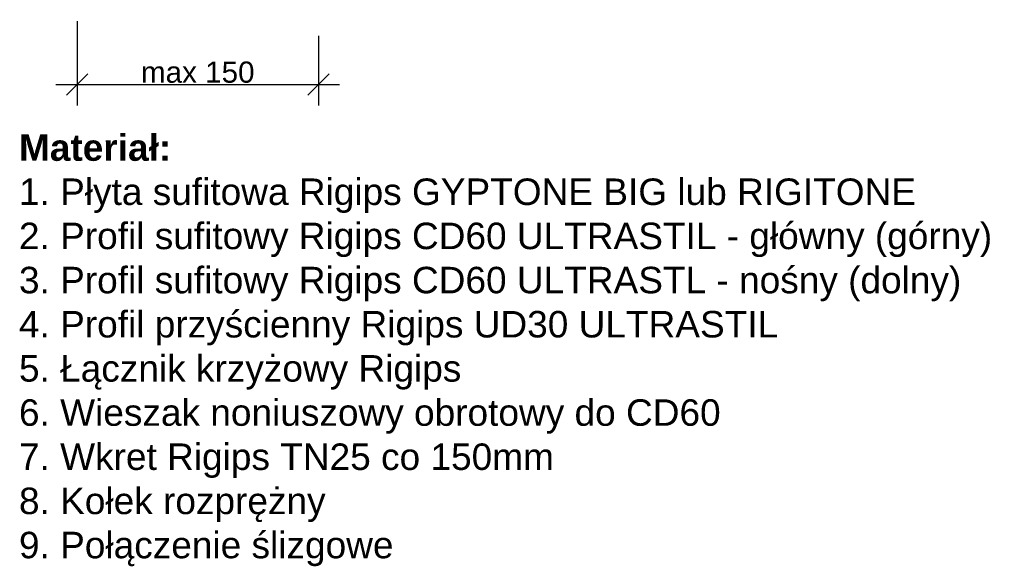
# Model space of a CAD drawing. Header units: millimetres. Extents: x -295 to 1938, y -1476 to -726.
# Tile 1 of 6: x -262 to 203, y -1476 to -1218. Entities that reach past the tile are written whole.
import ezdxf

# ---------------------------------------------------------------- set-up
doc = ezdxf.new("R2010")
doc.units = ezdxf.units.MM
doc.layers.get('0').update_dxf_attribs({"lineweight": 5})
doc.layers.get('Defpoints').update_dxf_attribs({"lineweight": 9})
doc.layers.add('_RIGIPS G-K', color=7, linetype='Continuous', lineweight=9)
doc.layers.add('_RIGIPS PŁYTA', color=7, linetype='Continuous', lineweight=9)
doc.styles.get("Standard").update_dxf_attribs({"font": 'arial.ttf'})
doc.dimstyles.new('Rigips', dxfattribs={"dimtxt": 10, "dimasz": 10, "dimexe": 10, "dimexo": 0.625, "dimtad": 1, "dimtxsty": 'Standard', "dimblk": 'OBLIQUE', "dimcen": 2.5, "dimdle": 10, "dimadec": 0, "dimazin": 0, "dimtfac": 1, "dimtmove": 0, "dimatfit": 3, "dimldrblk": 'DOT', "dimfxl": 1, "dimarcsym": 0})

# ---------------------------------------------------------------- blocks, each defined once
blk = doc.blocks.new('_Oblique')
at = {"color": 0, "linetype": 'ByBlock', "lineweight": -2}
blk.add_line((-0.5, -0.5), (0.5, 0.5), dxfattribs=at)
blk = doc.blocks.new('*D34')
at = {"layer": '_RIGIPS PŁYTA', "color": 0, "lineweight": -2, "transparency": 16777216}
for p, q in [((-234.63, -1218.43), (-234.63, -1258.36)), ((-120.81, -1225.45), (-120.81, -1258.36)), ((-244.63, -1248.36), (-110.81, -1248.36))]:
    blk.add_line(p, q, dxfattribs=at)
at = {"layer": 'Defpoints', "color": 0, "transparency": 16777216}
for p in [(-234.63, -1217.8), (-120.81, -1224.83), (-120.81, -1248.36)]:
    blk.add_point(p, dxfattribs=at)
at = {"layer": '_RIGIPS PŁYTA', "color": 0, "lineweight": -2, "transparency": 16777216, "xscale": 10, "yscale": 10, "zscale": 10, "rotation": 180}
blk.add_blockref('_Oblique', (-234.63, -1248.36), dxfattribs=at)
at = {"layer": '_RIGIPS PŁYTA', "color": 0, "lineweight": -2, "transparency": 16777216, "xscale": 10, "yscale": 10, "zscale": 10}
blk.add_blockref('_Oblique', (-120.81, -1248.36), dxfattribs=at)
at = {"layer": '_RIGIPS PŁYTA', "color": 0, "transparency": 16777216, "insert": (-177.72, -1242.62), "char_height": 10, "attachment_point": 5}
blk.add_mtext('max 150', dxfattribs=at)
blk = doc.blocks.new('_Dot')
at = {"color": 0, "linetype": 'ByBlock', "lineweight": -2}
blk.add_line((-0.5, 0), (-1, 0), dxfattribs=at)
at = {"color": 0, "linetype": 'ByBlock', "const_width": 0.5}
blk.add_lwpolyline([(-0.25, 0, 1), (0.25, 0, 1)], format="xyb", close=True, dxfattribs=at)

msp = doc.modelspace()

# ---------------------------------------------------------------- texts
at = {"layer": '_RIGIPS G-K', "insert": (-262.039, -1271.897), "char_height": 12.5, "attachment_point": 1}
msp.add_mtext_dynamic_manual_height_columns('{\\fArial|b1|i0|c238|p34;Materiał:\\P}1. Płyta sufitowa Rigips GYPTONE BIG lub RIGITONE\\P2. Profil sufitowy Rigips CD60 ULTRASTIL - główny (górny)\\P3. Profil sufitowy Rigips CD60 ULTRASTL - nośny (dolny)\\P4. Profil przyścienny Rigips UD30 ULTRASTIL\\P5. Łącznik krzyżowy Rigips\\P6. Wieszak noniuszowy obrotowy do CD60\\P7. Wkret Rigips TN25 co 150mm\\P8. Kołek rozprężny\\P9. Połączenie ślizgowe', width=497.0105, gutter_width=12.5, heights=[0], dxfattribs=at)

# ---------------------------------------------------------------- dimensions: what is measured, and where the dimension line sits
at = {"layer": '_RIGIPS PŁYTA'}
dim = msp.add_linear_dim(base=(-120.808, -1248.355), p1=(-234.629, -1217.802), p2=(-120.808, -1224.829), text='max 150', dimstyle='Rigips', dxfattribs=at)
dim.commit()
dim.dimension.update_dxf_attribs({"geometry": '*D34', "text_midpoint": (-177.719, -1242.624)})

doc.saveas('drawing.dxf')
